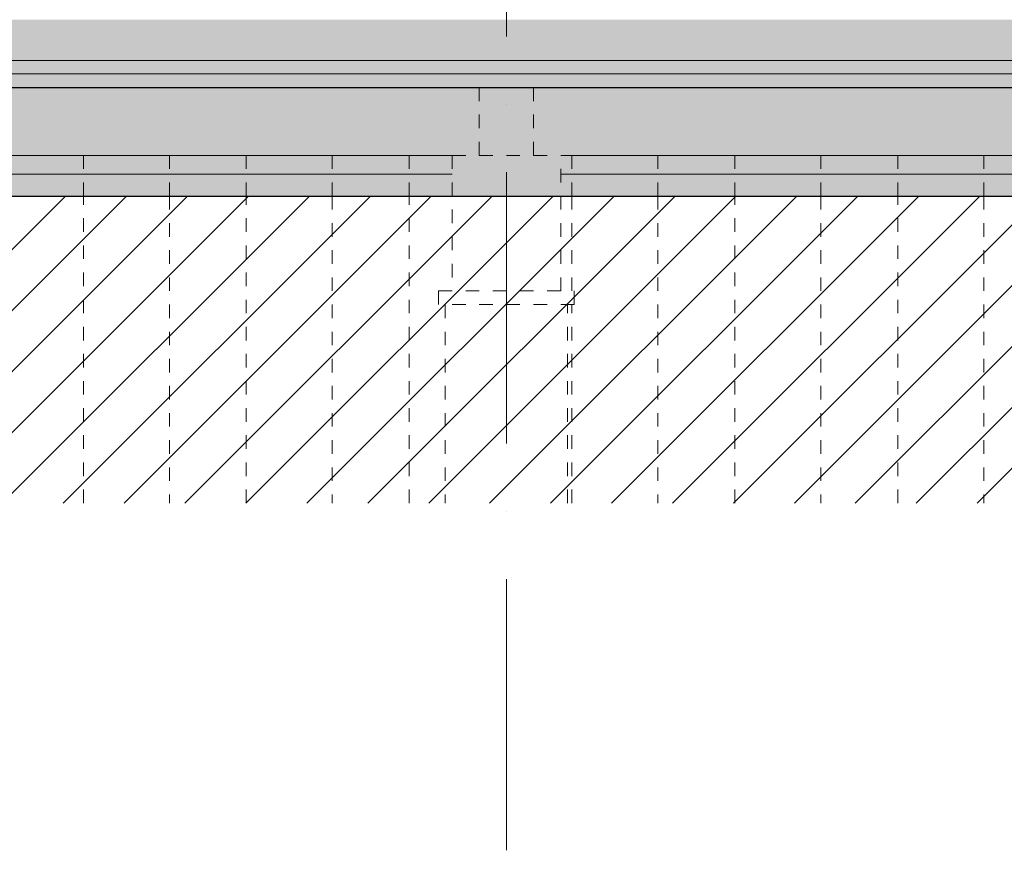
# Model space of a CAD drawing. Header units: millimetres. Extents: x 200776 to 378340, y -23587 to 19113.
# Tile 34 of 61: x 274054 to 281309, y -6123 to 0. Entities that reach past the tile are written whole.
import ezdxf

# ---------------------------------------------------------------- set-up
doc = ezdxf.new("R2010")
doc.units = ezdxf.units.MM
doc.linetypes.add('A_CARA_02_Čárkovaná', pattern=[200, 100, -100])
doc.linetypes.add('Čerchovaná 20mm', pattern=[3000, 2000, -500, 0, -500])
for name, color, linetype, lineweight in [('CA_OSY', 5, 'Continuous', 9), ('CA_PODLAHA', 1, 'Continuous', 25), ('CA_PODLAHA25', 7, 'Continuous', 13), ('CA_POHHRA25', 7, 'Continuous', 13), ('CA_REZY', 1, 'Continuous', 25), ('CA_SRAFY', 9, 'Continuous', 25), ('CA_ZAKLADY25', 7, 'Continuous', 13), ('CA_ZARIZPRED', 8, 'Continuous', 13), ('Terénní útvar', 55, 'Continuous', 13), ('Vzor v řezu', 55, 'Continuous', 9)]:
    doc.layers.add(name, color=color, linetype=linetype, lineweight=lineweight)
pattern_1 = [(50, (248519.7, 1115), (728.7365, -63.756), [76.2, -838.2]), (355, (248519.7, 1115), (-140.972, 764.228), [60.96, -670.56]), (100.451, (248580.4, 1109.7), (587.77, 700.467), [64.76, -712.36]), (46.184, (248519.7, 1318.2), (1084.316, -168.171), [114.3, -1257.3]), (96.636, (248610.1, 1304.2), (949.61, 989.71), [97.14, -1068.54]), (351.184, (248519.7, 1318.2), (949.62, 989.7), [91.44, -1005.84]), (21, (248621.3, 1267.4), (606.458, -409.0606), [76.2, -838.2]), (326, (248621.3, 1267.4), (247.208, 736.753), [60.96, -670.56]), (71.451, (248671.84, 1233.3), (853.668, 327.685), [64.76, -712.36]), (37.5, (248519.7, 1115), (12.3547, 338.2201), [33.528, -628.904, 33.528, -647.192, -673.1]), (37.5, (248519.7, 1115), (12.3547, 338.2201), [-1343.152, 33.528, -639.572]), (7.5, (248519.7, 1115), (267.279, 400.722), [33.528, -354.584, 33.528, -613.664, -256.54]), (7.5, (248519.7, 1115), (267.279, 400.722), [-1035.304, 33.528, -223.012]), (327.5, (248293.13, 1115), (542.3633, -22.9153), [33.528, -220.472, 33.528, -1810.512]), (327.5, (248293.13, 1115), (542.3633, -22.9153), [-287.528, -758.952, 33.528, -1018.032]), (317.5, (248191.53, 1115), (592.517, 101.707), [33.528, -296.672, 33.528, -492.76, -746.76]), (317.5, (248191.53, 1115), (592.517, 101.707), [-856.488, 33.528, -713.232])]

# ---------------------------------------------------------------- blocks, each defined once
blk = doc.blocks.new('ocelová kce final - 11542_003_OK-HALA_TaO-2_ET_AciS_2025-05-29_upr_dwg-2597525-Řez 1 - vestavek V9')
at = {"layer": 'CA_REZY'}
blk.add_line((205090, -500), (289420, -500), dxfattribs=at)
blk = doc.blocks.new('ocelová kce final - ocelová kce final-2597615-Řez 1 - vestavek V9')
blk.add_blockref('ocelová kce final - 11542_003_OK-HALA_TaO-2_ET_AciS_2025-05-29_upr_dwg-2597525-Řez 1 - vestavek V9', (0, 0))

msp = doc.modelspace()

# ---------------------------------------------------------------- hatches: boundary and pattern name
at = {"layer": 'CA_SRAFY', "lineweight": 9}
h = msp.add_hatch(dxfattribs=at)
h.set_pattern_fill('FP_6', color=256, style=0, pattern_type=2)
h.set_pattern_definition([(45, (248519.7, 1115), (-269.4077, 269.4077), []), (45, (248789.1, 1115), (-269.4077, 269.4077), [190.5, -95.25])])
h.paths.add_polyline_path([(249178.9, -300), (289210, -300), (289210, 0), (205350, 0), (205350, -300), (248817.7, -300)])
h = msp.add_hatch(dxfattribs=at)
h.set_pattern_fill('FP_5', color=256, style=0, pattern_type=2)
h.set_pattern_definition(pattern_1)
h.paths.add_polyline_path([(205350, -400), (289210, -400), (289210, -300), (205350, -300), (205350, -312.5)])
h = msp.add_hatch(dxfattribs=at)
h.set_pattern_fill('FP_5', color=256, style=0, pattern_type=2)
h.set_pattern_definition(pattern_1)
h.paths.add_polyline_path([(248095.3, -1300), (289210, -1300), (289210, -400), (205350, -400), (205350, -1300), (247734.1, -1300)])
at = {"layer": 'Vzor v řezu'}
h = msp.add_hatch(dxfattribs=at)
h.set_pattern_fill('FP_7', color=256, style=0, pattern_type=2)
h.set_pattern_definition([(45, (248519.7, 1115), (-224.5064, 224.5064), [])])
h.paths.add_polyline_path([(241593.5, -3564), (293247, -3564), (293247, -181.4), (290104.4, -185.2), (289580, -184.2), (289580, -1140), (289210, -1140), (289210, -1300), (205350, -1300), (205350, -1140), (204945, -1140), (204945, -210), (202289.9, -210), (202289.9, 2963), (200776.3, 2922), (200776.3, -3564), (241232.2, -3564)])

# ---------------------------------------------------------------- linework, layer by layer
at = {"layer": 'CA_OSY', "linetype": 'Čerchovaná 20mm'}
msp.add_line((277640, -6123.3), (277640, 17912.5), dxfattribs=at)
at = {"layer": 'CA_PODLAHA'}
msp.add_line((205350, -1300), (289210, -1300), dxfattribs=at)
at = {"layer": 'CA_PODLAHA25'}
for p, q in [((289210, -300), (205350, -300)), ((289210, -400), (205350, -400))]:
    msp.add_line(p, q, dxfattribs=at)
at = {"layer": 'CA_POHHRA25'}
for p, q in [((277240, -1000), (272040, -1000)), ((283005, -1000), (278040, -1000))]:
    msp.add_line(p, q, dxfattribs=at)
at = {"layer": 'CA_ZAKLADY25', "linetype": 'A_CARA_02_Čárkovaná', "lineweight": 9}
for p, q in [((277440, -500), (277440, -1000)), ((277840, -500), (277840, -1000)), ((274523.1, -1300), (274523.1, -1000)), ((275157, -1000), (275157, -1300)), ((275723.1, -1300), (275723.1, -1000)), ((276357, -1000), (276357, -1300)), ((276923.1, -1300), (276923.1, -1000)), ((277240, -1000), (278040, -1000)), ((277240, -1000), (277240, -2000)), ((278040, -2000), (278040, -1000)), ((278123.1, -1300), (278123.1, -1000)), ((278757, -1000), (278757, -1300)), ((279323.1, -1300), (279323.1, -1000)), ((279957, -1000), (279957, -1300)), ((280523.1, -1300), (280523.1, -1000)), ((281157, -1000), (281157, -1300)), ((274523.1, -3564), (274523.1, -1300)), ((275157, -1300), (275157, -3564)), ((275723.1, -3564), (275723.1, -1300)), ((276357, -1300), (276357, -3564)), ((276923.1, -3564), (276923.1, -1300)), ((278123.1, -2000), (278123.1, -1300)), ((278757, -1300), (278757, -3564)), ((279323.1, -3564), (279323.1, -1300)), ((279957, -1300), (279957, -3564)), ((280523.1, -3564), (280523.1, -1300)), ((281157, -1300), (281157, -3564)), ((277140, -2000), (278140, -2000)), ((277140, -2000), (277140, -2100)), ((278140, -2100), (278140, -2000)), ((278140, -2100), (277140, -2100)), ((277190, -2100), (277190, -3564)), ((278090, -3564), (278090, -2100)), ((278123.1, -3564), (278123.1, -2100))]:
    msp.add_line(p, q, dxfattribs=at)
at = {"layer": 'Terénní útvar', "color": 135}
for p, q in [((272040, -1140), (277240, -1140)), ((278040, -1140), (283005, -1140))]:
    msp.add_line(p, q, dxfattribs=at)

# ---------------------------------------------------------------- block references
at = {"layer": 'CA_ZARIZPRED'}
msp.add_blockref('ocelová kce final - ocelová kce final-2597615-Řez 1 - vestavek V9', (0, 0), dxfattribs=at)

doc.saveas('drawing.dxf')
